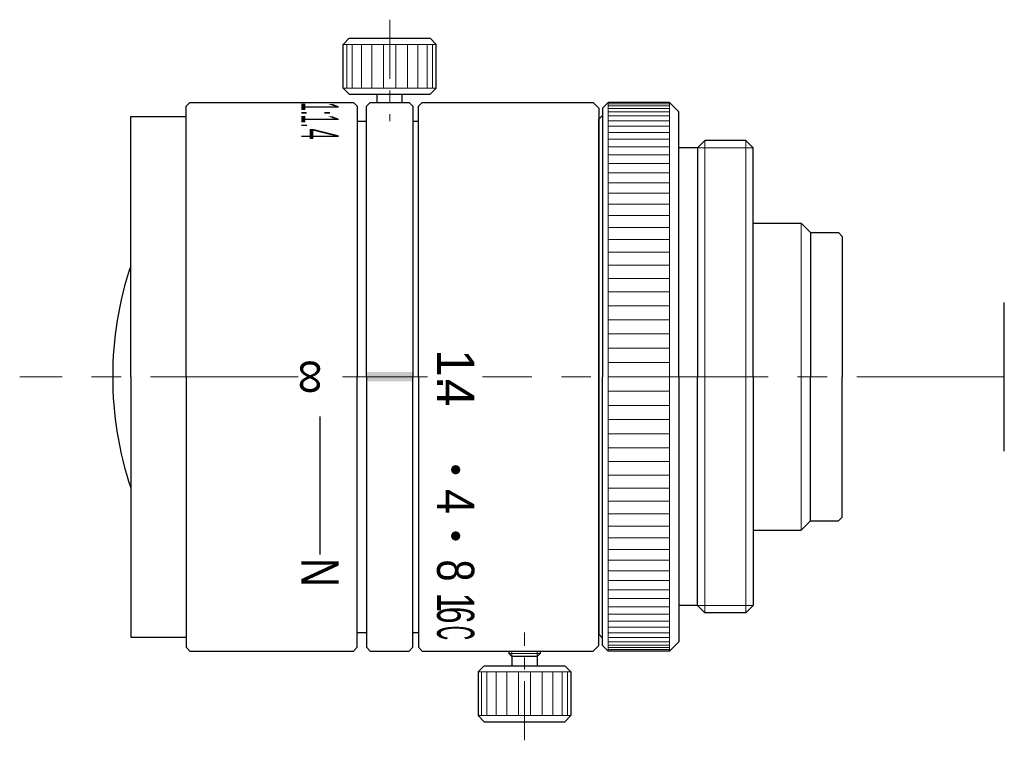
# Model space of a CAD drawing. Header units: millimetres. Extents: x 224.9 to 277.8, y -160.9 to -122.2.
import ezdxf
from ezdxf.enums import TextEntityAlignment as Align

# ---------------------------------------------------------------- set-up
doc = ezdxf.new("R2010")
doc.units = ezdxf.units.MM
doc.header["$LTSCALE"] = 0.25
doc.linetypes.add('CENTER', pattern=[50.8, 31.75, -6.35, 6.35, -6.35])
for name, color, linetype, lineweight in [('01_外形線', 7, 'Continuous', 30), ('01_太線', 7, 'Continuous', 30), ('02_ﾈｼﾞ（断面）・遮光線仕切り', 7, 'Continuous', 20), ('03_ﾈｼﾞ・ﾛｰﾚｯﾄ・遮光線', 7, 'Continuous', 9), ('04_中心線', 1, 'CENTER', 20), ('06_面取線', 7, 'Continuous', 9), ('09_文字', 2, 'Continuous', 20)]:
    doc.layers.add(name, color=color, linetype=linetype, lineweight=lineweight)
doc.styles.add('VS Standard', font='txt', dxfattribs={"height": 3})

# ---------------------------------------------------------------- blocks, each defined once
blk = doc.blocks.new('C-mount_外観図')
at = {"layer": '01_外形線'}
for p, q in [((-21.326, 14.75), (-21.626, 14.45)), ((-21.626, 14.45), (-21.626, 0)), ((-18.026, 14.75), (-21.326, 14.75)), ((-18.026, 14.75), (-17.526, 14.25)), ((-21.626, 14.05), (-21.826, 13.85)), ((-21.826, 0), (-21.826, 13.85)), ((-17.526, 0), (-17.526, 14.25)), ((-16.526, 12.303), (-17.526, 12.303)), ((-16.526, 12.303), (-16.129, 12.7)), ((-16.526, 12.303), (-16.526, 0)), ((-13.923, 12.7), (-16.129, 12.7)), ((-13.526, 12.303), (-13.923, 12.7)), ((-13.526, 0), (-13.526, 12.303)), ((-21.826, 0), (-21.826, -13.85)), ((-21.626, -14.45), (-21.626, 0)), ((-17.526, 0), (-17.526, -14.25)), ((-16.526, -12.303), (-16.526, 0)), ((-13.526, 0), (-13.526, -12.303)), ((-16.526, -12.303), (-17.526, -12.303)), ((-16.526, -12.303), (-16.129, -12.7)), ((-13.923, -12.7), (-16.129, -12.7)), ((-13.526, -12.303), (-13.923, -12.7)), ((-21.626, -14.05), (-21.826, -13.85)), ((-18.026, -14.75), (-17.526, -14.25)), ((-21.326, -14.75), (-21.626, -14.45)), ((-18.026, -14.75), (-21.326, -14.75))]:
    blk.add_line(p, q, dxfattribs=at)
at = {"layer": '02_ﾈｼﾞ（断面）・遮光線仕切り'}
for p, q in [((-16.526, 12.303), (-13.526, 12.303)), ((-16.526, -12.303), (-13.526, -12.303))]:
    blk.add_line(p, q, dxfattribs=at)
at = {"layer": '03_ﾈｼﾞ・ﾛｰﾚｯﾄ・遮光線'}
for p, q in [((-21.326, 14.669), (-18.026, 14.669)), ((-18.026, 14.568), (-21.326, 14.568)), ((-21.326, 14.428), (-18.026, 14.428)), ((-21.326, 14.247), (-18.026, 14.247)), ((-18.026, 14.028), (-21.326, 14.028)), ((-18.026, 13.77), (-21.326, 13.77)), ((-18.026, 13.475), (-21.326, 13.475)), ((-18.026, 13.142), (-21.326, 13.142)), ((-18.026, 12.774), (-21.326, 12.774)), ((-18.026, 12.37), (-21.326, 12.37)), ((-18.026, 11.933), (-21.326, 11.933)), ((-18.026, 11.463), (-21.326, 11.463)), ((-18.026, 10.961), (-21.326, 10.961)), ((-18.026, 10.43), (-21.326, 10.43)), ((-18.026, 9.87), (-21.326, 9.87)), ((-18.026, 9.282), (-21.326, 9.282)), ((-18.026, 8.67), (-21.326, 8.67)), ((-18.026, 8.033), (-21.326, 8.033)), ((-18.026, 7.375), (-21.326, 7.375)), ((-18.026, 6.696), (-21.326, 6.696)), ((-18.026, 5.999), (-21.326, 5.999)), ((-18.026, 5.286), (-21.326, 5.286)), ((-18.026, 4.558), (-21.326, 4.558)), ((-18.026, 3.818), (-21.326, 3.818)), ((-18.026, 3.067), (-21.326, 3.067)), ((-18.026, 2.307), (-21.326, 2.307)), ((-18.026, 1.542), (-21.326, 1.542)), ((-18.026, 0.772), (-21.326, 0.772)), ((-18.026, 0), (-21.326, 0)), ((-18.026, -0.772), (-21.326, -0.772)), ((-18.026, -1.542), (-21.326, -1.542)), ((-18.026, -2.307), (-21.326, -2.307)), ((-18.026, -3.067), (-21.326, -3.067)), ((-18.026, -3.818), (-21.326, -3.818)), ((-18.026, -4.558), (-21.326, -4.558)), ((-18.026, -5.286), (-21.326, -5.286)), ((-18.026, -5.999), (-21.326, -5.999)), ((-18.026, -6.696), (-21.326, -6.696)), ((-18.026, -7.375), (-21.326, -7.375)), ((-18.026, -8.033), (-21.326, -8.033)), ((-18.026, -8.67), (-21.326, -8.67)), ((-18.026, -9.282), (-21.326, -9.282)), ((-18.026, -9.87), (-21.326, -9.87)), ((-18.026, -10.43), (-21.326, -10.43)), ((-18.026, -10.961), (-21.326, -10.961)), ((-18.026, -11.463), (-21.326, -11.463)), ((-18.026, -11.933), (-21.326, -11.933)), ((-18.026, -12.37), (-21.326, -12.37)), ((-18.026, -12.774), (-21.326, -12.774)), ((-18.026, -13.142), (-21.326, -13.142)), ((-18.026, -13.475), (-21.326, -13.475)), ((-18.026, -13.77), (-21.326, -13.77)), ((-18.026, -14.028), (-21.326, -14.028)), ((-21.326, -14.247), (-18.026, -14.247)), ((-21.326, -14.428), (-18.026, -14.428)), ((-18.026, -14.568), (-21.326, -14.568)), ((-21.326, -14.669), (-18.026, -14.669))]:
    blk.add_line(p, q, dxfattribs=at)
at = {"layer": '06_面取線'}
for p, q in [((-21.326, 14.75), (-21.326, -14.75)), ((-18.026, -14.75), (-18.026, 14.75)), ((-16.129, 12.7), (-16.129, 0)), ((-13.923, 12.7), (-13.923, 0)), ((-16.129, -12.7), (-16.129, 0)), ((-13.923, -12.7), (-13.923, 0))]:
    blk.add_line(p, q, dxfattribs=at)

msp = doc.modelspace()

# ---------------------------------------------------------------- hatches: boundary and pattern name
at = {"layer": '01_外形線'}
h = msp.add_hatch(color=256, dxfattribs=at)
h.dxf.hatch_style = 1
h.paths.add_polyline_path([(246.047, -141.103), (243.547, -141.103), (243.547, -141.603), (246.047, -141.603)])
at = {"layer": '09_文字'}
h = msp.add_hatch(color=256, dxfattribs=at)
h.dxf.hatch_style = 1
h.paths.add_polyline_path([(248.347, -146.604, 1), (248.347, -146.104, 1)])
h = msp.add_hatch(color=256, dxfattribs=at)
h.dxf.hatch_style = 1
h.paths.add_polyline_path([(248.347, -150.165, 1), (248.347, -149.665, 1)])

# ---------------------------------------------------------------- linework, layer by layer
at = {"layer": '01_外形線', "ltscale": 0.25}
for p, q in [((242.297, -123.478), (242.622, -123.153)), ((242.622, -123.153), (246.972, -123.153)), ((246.972, -123.153), (247.297, -123.478)), ((242.297, -125.828), (242.297, -123.478)), ((247.297, -125.828), (247.297, -123.478)), ((242.622, -126.153), (242.297, -125.828)), ((246.972, -126.153), (247.297, -125.828)), ((242.622, -126.153), (246.972, -126.153)), ((244.122, -126.603), (244.122, -126.153)), ((245.472, -126.603), (245.472, -126.153)), ((251.197, -156.103), (251.197, -156.228)), ((252.897, -156.103), (252.897, -156.228)), ((251.197, -156.228), (251.372, -156.403)), ((252.722, -156.403), (251.372, -156.403)), ((251.372, -156.403), (251.372, -156.903)), ((252.897, -156.228), (252.722, -156.403)), ((252.722, -156.403), (252.722, -156.903)), ((249.872, -156.903), (249.547, -157.228)), ((249.547, -157.228), (249.547, -159.578)), ((249.872, -156.903), (254.222, -156.903)), ((254.222, -156.903), (254.547, -157.228)), ((254.547, -157.228), (254.547, -159.578)), ((249.547, -159.578), (249.872, -159.903)), ((254.222, -159.903), (254.547, -159.578)), ((249.872, -159.903), (254.222, -159.903))]:
    msp.add_line(p, q, dxfattribs=at)
at = {"layer": '01_外形線'}
for p, q in [((243.547, -126.803), (243.747, -126.603)), ((243.547, -141.353), (243.547, -126.803)), ((243.747, -126.603), (245.847, -126.603)), ((246.047, -126.803), (245.847, -126.603)), ((246.047, -126.803), (246.047, -141.353)), ((230.873, -141.353), (230.873, -127.353)), ((230.873, -127.353), (233.847, -127.353)), ((243.047, -127.603), (243.547, -127.603)), ((246.047, -127.603), (246.347, -127.603)), ((264.347, -133.103), (266.925, -133.103)), ((267.425, -133.603), (266.925, -133.103)), ((267.425, -133.603), (267.425, -133.603)), ((267.425, -133.603), (268.925, -133.603)), ((267.425, -133.603), (267.425, -141.353)), ((268.925, -133.603), (269.125, -133.803)), ((269.125, -133.803), (269.125, -141.353)), ((277.847, -145.353), (277.847, -137.353)), ((230.873, -141.353), (230.873, -155.353)), ((243.547, -141.353), (243.547, -155.903)), ((246.047, -155.903), (246.047, -141.353)), ((267.425, -149.103), (267.425, -141.353)), ((269.125, -148.903), (269.125, -141.353)), ((241.047, -143.494), (241.047, -150.913)), ((267.425, -149.103), (266.925, -149.603)), ((267.425, -149.103), (267.425, -149.103)), ((267.425, -149.103), (268.925, -149.103)), ((268.925, -149.103), (269.125, -148.903)), ((264.347, -149.603), (266.925, -149.603)), ((243.047, -155.103), (243.547, -155.103)), ((246.047, -155.103), (246.347, -155.103)), ((230.873, -155.353), (233.847, -155.353)), ((243.547, -155.903), (243.747, -156.103)), ((243.747, -156.103), (245.847, -156.103)), ((246.047, -155.903), (245.847, -156.103))]:
    msp.add_line(p, q, dxfattribs=at)
for start, end in [(161.5492, 180), (180, 198.4508)]:
    msp.add_arc((248.773, -141.353), 18.87, start, end, dxfattribs=at)
at = {"layer": '01_太線', "ltscale": 0.5}
for p, q in [((233.847, -126.803), (234.047, -126.603)), ((233.847, -141.353), (233.847, -126.803)), ((233.847, -126.853), (233.847, -126.853)), ((234.047, -126.603), (242.847, -126.603)), ((243.047, -126.803), (242.847, -126.603)), ((243.047, -126.803), (243.047, -141.353)), ((246.347, -126.803), (246.547, -126.603)), ((246.347, -141.353), (246.347, -126.803)), ((246.547, -126.603), (255.747, -126.603)), ((256.047, -126.903), (255.747, -126.603)), ((256.047, -126.903), (256.047, -141.353)), ((233.847, -141.353), (233.847, -155.903)), ((243.047, -155.903), (243.047, -141.353)), ((246.347, -141.353), (246.347, -155.903)), ((256.047, -155.803), (256.047, -141.353)), ((233.847, -155.853), (233.847, -155.853)), ((233.847, -155.903), (234.047, -156.103)), ((234.047, -156.103), (242.847, -156.103)), ((243.047, -155.903), (242.847, -156.103)), ((246.347, -155.903), (246.547, -156.103)), ((246.547, -156.103), (255.747, -156.103)), ((256.047, -155.803), (255.747, -156.103))]:
    msp.add_line(p, q, dxfattribs=at)
at = {"layer": '02_ﾈｼﾞ（断面）・遮光線仕切り', "ltscale": 0.25}
for p, q in [((251.372, -156.103), (251.372, -156.403)), ((252.722, -156.103), (252.722, -156.403))]:
    msp.add_line(p, q, dxfattribs=at)
at = {"layer": '03_ﾈｼﾞ・ﾛｰﾚｯﾄ・遮光線', "ltscale": 0.25}
for p, q in [((242.487, -123.478), (242.487, -125.828)), ((242.779, -123.478), (242.779, -125.828)), ((243.275, -123.478), (243.275, -125.828)), ((243.84, -123.478), (243.84, -125.828)), ((244.471, -123.478), (244.471, -125.828)), ((245.123, -123.478), (245.123, -125.828)), ((245.754, -123.478), (245.754, -125.828)), ((246.319, -123.478), (246.319, -125.828)), ((246.815, -123.478), (246.815, -125.828)), ((247.107, -123.478), (247.107, -125.828)), ((249.737, -159.578), (249.737, -157.228)), ((250.029, -159.578), (250.029, -157.228)), ((250.525, -159.578), (250.525, -157.228)), ((251.09, -159.578), (251.09, -157.228)), ((251.721, -159.578), (251.721, -157.228)), ((252.373, -159.578), (252.373, -157.228)), ((253.004, -159.578), (253.004, -157.228)), ((253.569, -159.578), (253.569, -157.228)), ((254.065, -159.578), (254.065, -157.228)), ((254.357, -159.578), (254.357, -157.228))]:
    msp.add_line(p, q, dxfattribs=at)
at = {"layer": '04_中心線', "ltscale": 0.4}
for p, q in [((244.797, -122.153), (244.797, -127.603)), ((252.047, -160.903), (252.047, -155.103))]:
    msp.add_line(p, q, dxfattribs=at)
at = {"layer": '04_中心線'}
for p, q in [((239.879, -141.353), (224.903, -141.353)), ((246.827, -141.353), (242.269, -141.353)), ((277.847, -141.353), (249.796, -141.353))]:
    msp.add_line(p, q, dxfattribs=at)
at = {"layer": '06_面取線', "ltscale": 0.25}
for p, q in [((247.297, -123.478), (242.297, -123.478)), ((242.297, -125.828), (247.297, -125.828)), ((252.897, -156.228), (251.197, -156.228)), ((249.547, -157.228), (254.547, -157.228)), ((254.547, -159.578), (249.547, -159.578))]:
    msp.add_line(p, q, dxfattribs=at)
at = {"layer": '06_面取線'}
for p in [(266.925, -133.103), (266.925, -149.603)]:
    msp.add_line(p, (266.925, -141.353), dxfattribs=at)

# ---------------------------------------------------------------- block references
at = {"layer": '01_外形線'}
msp.add_blockref('C-mount_外観図', (277.873, -141.353), dxfattribs=at)

# ---------------------------------------------------------------- texts
at = {"layer": '09_文字', "style": 'VS Standard'}
for s, width, p in [('1:1.', 0.3, (241.047, -126.603)), ('4', 0.4, (241.047, -128.009))]:
    msp.add_text(s, height=2, rotation=270, dxfattribs=dict(at, width=width)).set_placement(p, align=Align.MIDDLE_LEFT)
msp.add_text('∞', height=2, rotation=270, dxfattribs=at).set_placement((240.671, -141.353), align=Align.MIDDLE)
for s, p in [('1', (249.347, -140.614)), ('.', (249.347, -141.667)), ('4', (249.347, -142.211))]:
    msp.add_text(s, height=2, rotation=270, dxfattribs=at).set_placement(p, align=Align.TOP_CENTER)
for s, width, p in [('4', 0.9, (249.347, -148.065)), ('8', 0.8, (249.347, -151.771)), ('1', 0.7, (249.347, -153.487)), ('6', 0.6, (249.347, -154.17)), ('C', 0.4, (249.347, -155.13))]:
    msp.add_text(s, height=2, rotation=270, dxfattribs=dict(at, width=width)).set_placement(p, align=Align.TOP_CENTER)
at = {"layer": '09_文字', "style": 'VS Standard', "width": 0.8}
msp.add_text('N', height=2, rotation=270, dxfattribs=at).set_placement((241.047, -151.874), align=Align.MIDDLE)

doc.saveas('drawing.dxf')
